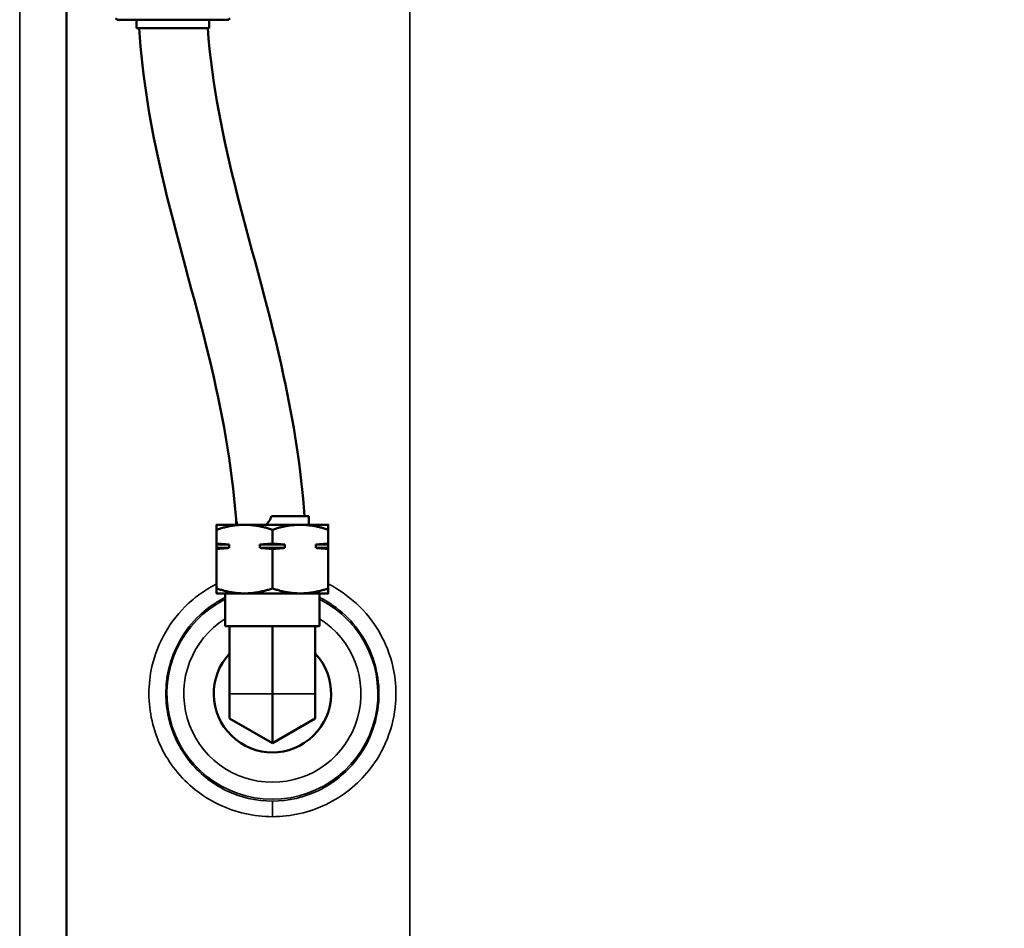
# Model space of a CAD drawing. Header units: inches. Extents: x 1 to 237, y 4 to 150.
# Tile 11 of 209: x 82.58 to 89.74, y 31.95 to 38.57. Entities that reach past the tile are written whole.
import ezdxf

# ---------------------------------------------------------------- set-up
doc = ezdxf.new("R2010")
doc.units = ezdxf.units.IN
doc.header["$LTSCALE"] = 7
doc.header["$MEASUREMENT"] = 0
doc.layers.add('Visible (ANSI)', color=7, linetype='Continuous', lineweight=50)
doc.layers.add('Visible Narrow (ANSI)', color=7, linetype='Continuous', lineweight=35)

msp = doc.modelspace()

# ---------------------------------------------------------------- linework, layer by layer
at = {"layer": 'Visible (ANSI)'}
for p, q in [((82.9152, 45.6612), (82.9152, 21.6612)), ((83.2902, 38.5662), (83.273, 38.5761)), ((84.0902, 38.5662), (84.1074, 38.5761)), ((83.2902, 38.5662), (84.0902, 38.5662)), ((83.4257, 38.5062), (83.4257, 38.5662)), ((83.9547, 38.5062), (83.4257, 38.5062)), ((83.9547, 38.5062), (83.9547, 38.5662)), ((84.1507, 34.8912), (84.1507, 34.9372)), ((84.4089, 34.9542), (84.6797, 34.9542)), ((84.6797, 34.8912), (84.6797, 34.9542)), ((84.2119, 34.8912), (84.0087, 34.8912)), ((84.0087, 34.8549), (84.0087, 34.7543)), ((84.6184, 34.8912), (84.2119, 34.8912)), ((84.4152, 34.8549), (84.4152, 34.7543)), ((84.8217, 34.8912), (84.6184, 34.8912)), ((84.8217, 34.8549), (84.8217, 34.7543)), ((84.0992, 34.7468), (84.0087, 34.7468)), ((84.0087, 34.7222), (84.0087, 34.7468)), ((84.0992, 34.7222), (84.0087, 34.7222)), ((84.0087, 34.7147), (84.0087, 34.4275)), ((84.0992, 34.7468), (84.0992, 34.7222)), ((84.5057, 34.7468), (84.3247, 34.7468)), ((84.3247, 34.7222), (84.3247, 34.7468)), ((84.5057, 34.7222), (84.3247, 34.7222)), ((84.4152, 34.7147), (84.4152, 34.4275)), ((84.5057, 34.7468), (84.5057, 34.7222)), ((84.7312, 34.7222), (84.7312, 34.7468)), ((84.8217, 34.7468), (84.7312, 34.7468)), ((84.8217, 34.7222), (84.7312, 34.7222)), ((84.8217, 34.7468), (84.8217, 34.7222)), ((84.8217, 34.7147), (84.8217, 34.4275)), ((84.0087, 34.3912), (84.2119, 34.3912)), ((84.0714, 34.3912), (84.0714, 34.1532)), ((84.2119, 34.3912), (84.6184, 34.3912)), ((84.6184, 34.3912), (84.8217, 34.3912)), ((84.7589, 34.3912), (84.7589, 34.1532)), ((84.1032, 34.1532), (84.0714, 34.1532)), ((84.1032, 34.1532), (84.1342, 34.1532)), ((84.1032, 33.6612), (84.1032, 34.1532)), ((84.3842, 34.1532), (84.1342, 34.1532)), ((84.3842, 34.1532), (84.4152, 34.1532)), ((84.4152, 34.1532), (84.4462, 34.1532)), ((84.4152, 33.6612), (84.4152, 34.1532)), ((84.6962, 34.1532), (84.4462, 34.1532)), ((84.6962, 34.1532), (84.7272, 34.1532)), ((84.7272, 33.6612), (84.7272, 34.1532)), ((84.7589, 34.1532), (84.7272, 34.1532)), ((84.1032, 33.6612), (84.1032, 33.481)), ((84.4152, 33.6612), (84.4152, 33.3009)), ((84.7272, 33.6612), (84.7272, 33.481)), ((84.4152, 33.3009), (84.1032, 33.481)), ((84.7272, 33.481), (84.4152, 33.3009))]:
    msp.add_line(p, q, dxfattribs=at)
msp.add_arc((84.4152, 33.6612), 0.4274, 136.89316, 43.10684, dxfattribs=at)
for points, knots in [([(85.4152, 45.6612), (86.4058, 45.6612), (87.3044, 45.5232), (88.7972, 45.0124), (89.4168, 44.6777), (90.4899, 43.8346), (90.9511, 43.3377), (91.8173, 42.0776), (92.2029, 41.2853), (92.8434, 39.3895), (93.0846, 38.2654), (93.2975, 36.4644), (93.3444, 35.9004), (93.3745, 35.3112)], [1, 1, 1, 1, 1.185741, 1.185741, 1.3437447, 1.3437447, 1.4923382, 1.4923382, 1.663669, 1.663669, 1.8494101, 1.8494101, 1.9287052, 1.9287052, 1.9287052, 1.9287052]), ([(84.1512, 34.9311), (84.1211, 35.3284), (84.0471, 35.7235), (83.8462, 36.5556), (83.713, 36.9942), (83.5287, 37.7908), (83.4682, 38.1478), (83.4445, 38.5062)], [0, 0, 0, 0, 3.037277, 3.037277, 6.544029, 6.544029, 9.280342, 9.280342, 9.280342, 9.280342]), ([(83.945, 38.5062), (83.9742, 38.1001), (84.0569, 37.6973), (84.2698, 36.8609), (84.3998, 36.423), (84.5699, 35.6404), (84.6244, 35.2976), (84.6499, 34.9542)], [0, 0, 0, 0, 3.102794, 3.102794, 6.597716, 6.597716, 9.218375, 9.218375, 9.218375, 9.218375]), ([(84.1617, 34.8912), (84.1582, 34.8975), (84.1558, 34.9043), (84.1526, 34.9181), (84.1517, 34.9245), (84.1512, 34.9311)], [0.000001, 0.000001, 0.000001, 0.000001, 0.1036396, 0.1036396, 0.1823376, 0.1823376, 0.1823376, 0.1823376]), ([(84.4089, 34.9542), (84.404, 34.9407), (84.3978, 34.9278), (84.3898, 34.916), (84.3836, 34.9067), (84.3765, 34.8986), (84.3684, 34.8912)], [0, 0, 0, 0, 0.1091247, 0.1091247, 0.1091247, 0.1943951, 0.1943951, 0.1943951, 0.1943951]), ([(85.4152, 21.6612), (86.4058, 21.6612), (87.3045, 21.7992), (88.7972, 22.31), (89.4168, 22.6446), (90.4899, 23.4877), (90.9511, 23.9847), (91.8173, 25.2448), (92.2029, 26.037), (92.8434, 27.9329), (93.0846, 29.057), (93.2975, 30.8581), (93.3444, 31.4221), (93.3745, 32.0113)], [1, 1, 1, 1, 1.1857433, 1.1857433, 1.3437465, 1.3437465, 1.4923401, 1.4923401, 1.6636715, 1.6636715, 1.8494148, 1.8494148, 1.9287164, 1.9287164, 1.9287164, 1.9287164])]:
    msp.add_open_spline(points, degree=3, knots=knots, dxfattribs=at)
for points, weights in [([(84.2119, 34.8912), (84.1176, 34.8912), (84.0087, 34.8549)], [1, 1.08201790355, 1.08670576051]), ([(84.0087, 34.8549), (84.0087, 34.8912), (84.0087, 34.8912)], [1.08670576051, 1.08201790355, 1]), ([(84.4152, 34.8549), (84.3063, 34.8912), (84.2119, 34.8912)], [1.08670576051, 1.08201790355, 1]), ([(84.6184, 34.8912), (84.5241, 34.8912), (84.4152, 34.8549)], [1, 1.08201790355, 1.08670576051]), ([(84.8217, 34.8549), (84.7128, 34.8912), (84.6184, 34.8912)], [1.08670576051, 1.08201790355, 1]), ([(84.8217, 34.8912), (84.8217, 34.8912), (84.8217, 34.8549)], [1, 1.08201790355, 1.08670576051]), ([(84.0087, 34.7543), (84.0561, 34.7495), (84.0992, 34.7468)], [1.00845067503, 1.01112012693, 1]), ([(84.0087, 34.7468), (84.0087, 34.7495), (84.0087, 34.7543)], [1, 1.01112012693, 1.00845067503]), ([(84.0992, 34.7222), (84.0561, 34.7196), (84.0087, 34.7147)], [1, 1.01112012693, 1.00845067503]), ([(84.0087, 34.7147), (84.0087, 34.7196), (84.0087, 34.7222)], [1.00845067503, 1.01112012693, 1]), ([(84.3247, 34.7468), (84.3678, 34.7495), (84.4152, 34.7543)], [1, 1.01112012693, 1.00845067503]), ([(84.4152, 34.7147), (84.3678, 34.7196), (84.3247, 34.7222)], [1.00845067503, 1.01112012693, 1]), ([(84.4152, 34.7543), (84.4626, 34.7495), (84.5057, 34.7468)], [1.00845067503, 1.01112012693, 1]), ([(84.5057, 34.7222), (84.4626, 34.7196), (84.4152, 34.7147)], [1, 1.01112012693, 1.00845067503]), ([(84.7312, 34.7468), (84.7743, 34.7495), (84.8217, 34.7543)], [1, 1.01112012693, 1.00845067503]), ([(84.8217, 34.7147), (84.7743, 34.7196), (84.7312, 34.7222)], [1.00845067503, 1.01112012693, 1]), ([(84.8217, 34.7543), (84.8217, 34.7495), (84.8217, 34.7468)], [1.00845067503, 1.01112012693, 1]), ([(84.8217, 34.7222), (84.8217, 34.7196), (84.8217, 34.7147)], [1, 1.01112012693, 1.00845067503]), ([(84.0087, 34.3912), (84.0087, 34.3912), (84.0087, 34.4275)], [1, 1.08201790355, 1.08670576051]), ([(84.0087, 34.4275), (84.1176, 34.3912), (84.2119, 34.3912)], [1.08670576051, 1.08201790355, 1]), ([(84.2119, 34.3912), (84.3063, 34.3912), (84.4152, 34.4275)], [1, 1.08201790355, 1.08670576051]), ([(84.4152, 34.4275), (84.5241, 34.3912), (84.6184, 34.3912)], [1.08670576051, 1.08201790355, 1]), ([(84.6184, 34.3912), (84.7128, 34.3912), (84.8217, 34.4275)], [1, 1.08201790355, 1.08670576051]), ([(84.8217, 34.4275), (84.8217, 34.3912), (84.8217, 34.3912)], [1.08670576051, 1.08201790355, 1])]:
    msp.add_rational_spline(points, weights, degree=2, dxfattribs=at)
at = {"layer": 'Visible Narrow (ANSI)'}
for p, q in [((82.5752, 45.6612), (82.5752, 21.6612)), ((85.4152, 21.6612), (85.4152, 40.1735)), ((84.4152, 33.6612), (84.1032, 33.6612)), ((84.7272, 33.6612), (84.4152, 33.6612)), ((84.4152, 32.7656), (84.4152, 32.8793))]:
    msp.add_line(p, q, dxfattribs=at)
for radius, start, end in [(0.7682, 116.58127, 63.41873), (0.6451, 122.19841, 57.80159)]:
    msp.add_arc((84.4152, 33.6612), radius, start, end, dxfattribs=at)
for points, knots in [([(84.0087, 34.4599), (83.9737, 34.4423), (83.9013, 34.3995), (83.6946, 34.2353), (83.5434, 33.973), (83.5162, 33.728), (83.5162, 33.6612)], [-5.19008, -5.19008, -5.19008, -5.19008, -4.936501, -4.646118, -3.484589, -3.049009, -3.049009, -3.049009, -3.049009]), ([(85.3143, 33.6611), (85.3143, 33.7279), (85.2965, 33.8839), (85.2061, 34.1146), (85.0405, 34.3219), (84.8967, 34.4223), (84.8217, 34.4601)], [-9.146895, -9.146895, -9.146895, -9.146895, -8.711472, -8.130707, -7.549942, -7.005958, -7.005958, -7.005958, -7.005958]), ([(83.6393, 33.6612), (83.6393, 33.7195), (83.6627, 33.9331), (83.793, 34.162), (83.9735, 34.3073), (84.0386, 34.3457), (84.0714, 34.3621)], [3.049009, 3.049009, 3.049009, 3.049009, 3.484589, 4.646118, 4.936501, 5.210678, 5.210678, 5.210678, 5.210678]), ([(84.7589, 34.3622), (84.8266, 34.3286), (84.9535, 34.2398), (85.098, 34.0567), (85.1829, 33.837), (85.2067, 33.5237), (85.075, 33.1835), (84.7647, 32.9334), (84.5318, 32.8793), (84.4152, 32.8793)], [6.985362, 6.985362, 6.985362, 6.985362, 7.549942, 8.130707, 8.711472, 9.292237, 10.453766, 11.324914, 12.196061, 12.196061, 12.196061, 12.196061]), ([(83.5162, 33.6612), (83.5163, 33.5944), (83.5387, 33.3939), (83.6873, 33.0851), (84.0104, 32.8272), (84.2802, 32.7656), (84.4152, 32.7656)], [-3.048944, -3.048944, -3.048944, -3.048944, -2.613442, -1.742294, -0.871147, 0, 0, 0, 0]), ([(84.4152, 32.8793), (84.2986, 32.8793), (84.0655, 32.9333), (83.7867, 33.1587), (83.6587, 33.4281), (83.6394, 33.6029), (83.6393, 33.6612)], [0, 0, 0, 0, 0.871147, 1.742294, 2.613442, 3.048946, 3.048946, 3.048946, 3.048946]), ([(84.4152, 32.7656), (84.5502, 32.7656), (84.8197, 32.8273), (85.1794, 33.1135), (85.3069, 33.4385), (85.3143, 33.6388), (85.3143, 33.6611)], [-12.196061, -12.196061, -12.196061, -12.196061, -11.324914, -10.453766, -9.292237, -9.147022, -9.147022, -9.147022, -9.147022])]:
    msp.add_open_spline(points, degree=3, knots=knots, dxfattribs=at)

doc.saveas('drawing.dxf')
